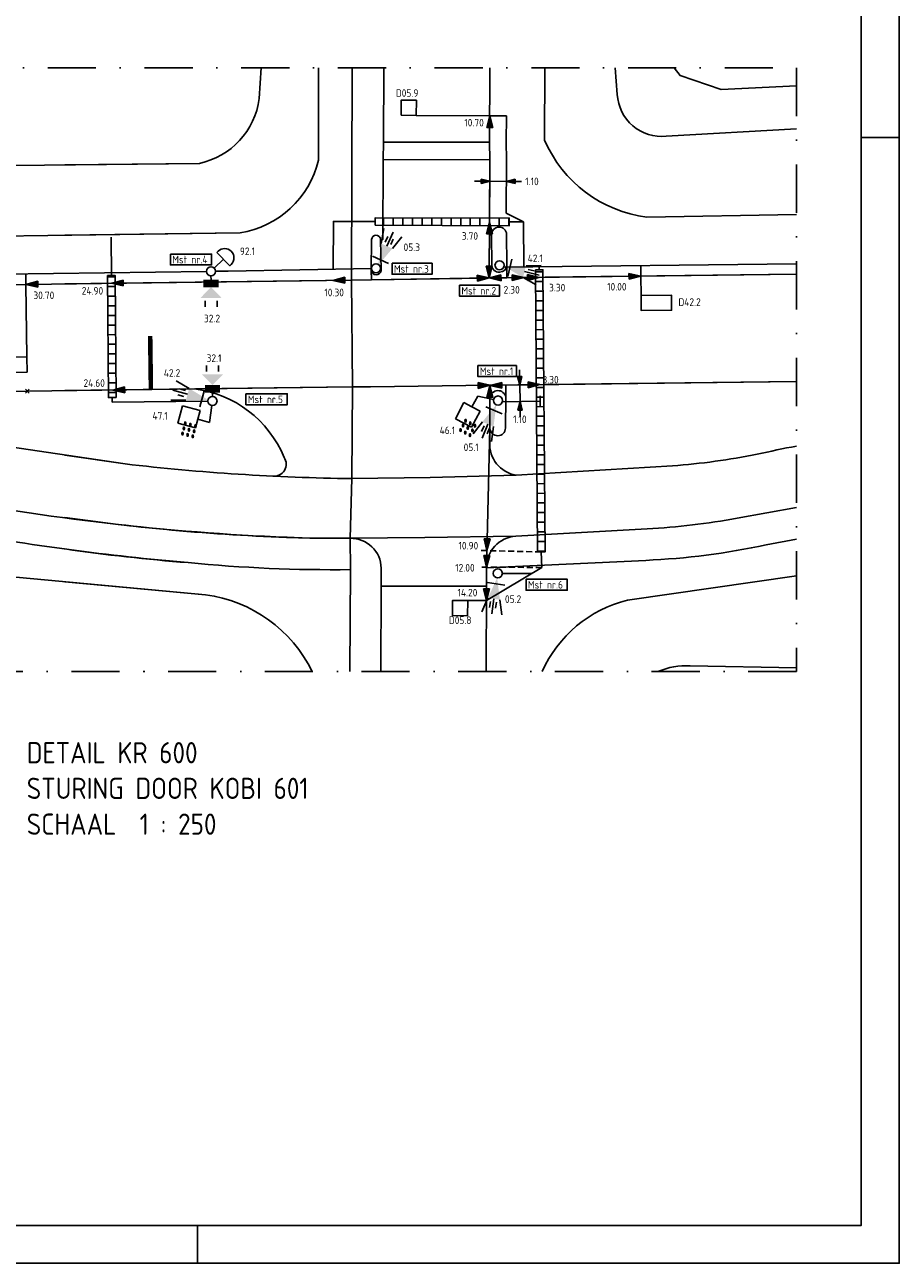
# Model space of a CAD drawing. Extents: x 139749 to 140590, y 484588 to 485182.
# Tile 7 of 10: x 140360 to 140590, y 484588 to 484915. Entities that reach past the tile are written whole.
import ezdxf
from ezdxf.enums import TextEntityAlignment as Align

# ---------------------------------------------------------------- set-up
doc = ezdxf.new("R2010")
doc.units = 0
doc.header["$LTSCALE"] = 0.5
doc.header["$PDMODE"] = 3
doc.header["$PDSIZE"] = 0.5
doc.linetypes.add('DASHDOTX2', pattern=[50.8, 25.4, -12.7, 0, -12.7])
doc.linetypes.add('HIDDEN2', pattern=[4.7625, 3.175, -1.5875])
doc.layers.get('0').update_dxf_attribs({"linetype": 'CONTINUOUS'})
for name, color, linetype in [('01-CALQUE', 7, 'CONTINUOUS'), ('BUIS', 1, 'CONTINUOUS'), ('DETAIL-TEKST', 2, 'CONTINUOUS'), ('INST-T-CODE', 1, 'CONTINUOUS'), ('INSTALLATIE', 3, 'CONTINUOUS'), ('KABEL-1000', 3, 'CONTINUOUS'), ('KABEL-500', 3, 'CONTINUOUS'), ('LUS-T-CODE', 1, 'CONTINUOUS'), ('LUSSEN', 7, 'CONTINUOUS'), ('MAAT-T-CODE', 7, 'CONTINUOUS'), ('MAATVOERING', 7, 'CONTINUOUS'), ('MARKERING', 9, 'CONTINUOUS'), ('NODES', 111, 'CONTINUOUS'), ('ONDERGROND', 7, 'CONTINUOUS'), ('TOP-L-TOPO_OBJECTEN_LIJN', 7, 'CONTINUOUS'), ('TOP-L-TOPO_OBJECTEN_VLAK', 7, 'CONTINUOUS'), ('UITSLIJPER', 1, 'CONTINUOUS')]:
    doc.layers.add(name, color=color, linetype=linetype)
doc.styles.add('I020-1', font='ISO', dxfattribs={"height": 2})
doc.styles.add('I025-1', font='ISO', dxfattribs={"height": 2.5})
doc.styles.add('ISO', font='isocp.shx')

# ---------------------------------------------------------------- blocks, each defined once
blk = doc.blocks.new('NB_KAA1')
at = {"color": 1}
for p, q in [((831, 297), (841, 297)), ((656, 0), (656, 10))]:
    blk.add_line(p, q, dxfattribs=at)
blk.add_lwpolyline([(841, 594), (0, 594), (0, 0), (841, 0)], close=True, dxfattribs=at)
at = {"color": 5}
blk.add_lwpolyline([(831, 584), (25, 584), (25, 10), (831, 10)], close=True, dxfattribs=at)
at = {"color": 1, "style": 'ISO', "width": 0.8}
blk.add_attdef('PLOTDATUM', (23, 10), '', height=2, rotation=90, dxfattribs=at)
blk.add_attdef('FILENAAM', text='', height=2, dxfattribs=at).set_placement((831, 7), align=Align.RIGHT)
blk = doc.blocks.new('V_1X1')
blk.add_lwpolyline([(0.5, 0), (0.5, -1), (-0.5, -1), (-0.5, 0), (0.5, 0)])
at = {"layer": 'LUS-T-CODE', "style": 'ISO'}
blk.add_attdef('LUS', text='', height=1, rotation=270, dxfattribs=at).set_placement((-0.021, -2.415), align=Align.MIDDLE)
blk = doc.blocks.new('V_P2')
for p, q in [((0, 0), (0.78, 0.194)), ((0, 0), (0.78, 0.146)), ((0, 0), (0.78, 0.097)), ((0.78, 0.06), (0, 0)), ((0, 0), (0.78, 0.049)), ((0.78, 0.037), (0, 0)), ((0, 0), (0.78, 0)), ((0.78, -0.194), (0, 0)), ((0, 0), (0.78, -0.097)), ((0, 0), (0.78, -0.146)), ((0, 0), (0.78, -0.049)), ((0, 0), (0.78, 0)), ((0.78, -0.194), (0.78, 0.194))]:
    blk.add_line(p, q)
for points in [[(0.78, 0.181), (0, 0)], [(0, 0), (0.78, 0.171)], [(0.78, 0.159), (0, 0)], [(0.78, 0.135), (0, 0)], [(0, 0), (0.78, 0.121)], [(0.78, 0.11), (0, 0)], [(0.78, 0.085), (0, 0)], [(0, 0), (0.78, 0.073)], [(0, 0), (0.78, 0.026)], [(0.78, 0.012), (0, 0)], [(0.78, -0.181), (0, 0)], [(0, 0), (0.78, -0.171)], [(0.78, -0.159), (0, 0)], [(0.78, -0.135), (0, 0)], [(0, 0), (0.78, -0.121)], [(0.78, -0.11), (0, 0)], [(0, 0), (0.78, -0.073)], [(0.78, -0.037), (0, 0)], [(0, 0), (0.78, -0.026)], [(0.78, -0.06), (0, 0)], [(0.78, -0.085), (0, 0)], [(0.78, -0.012), (0, 0)]]:
    blk.add_lwpolyline(points)
blk = doc.blocks.new('V_MAST')
blk.add_circle((0, 0), 0.3)
blk = doc.blocks.new('V_3X20LNT_S')
for p, q in [((1.7, 0.4), (2.666, 0.659)), ((1.7, 0), (2.7, 0)), ((1.9, 0.2), (2.3, 0.2)), ((1.7, -0.4), (2.666, -0.659)), ((1.9, -0.2), (2.3, -0.2))]:
    blk.add_line(p, q)
blk.add_solid([(0.3, 0), (1.7, 0.4), (1.7, -0.4)])
at = {"layer": 'INSTALLATIE'}
blk.add_line((0.7, 0.58), (0.7, -0.58), dxfattribs=at)
at = {"layer": 'INST-T-CODE', "style": 'I020-1'}
blk.add_attdef('LNT', text='', height=1, dxfattribs=at).set_placement((4.129, 0), align=Align.MIDDLE)
blk = doc.blocks.new('V_PL')
at = {"layer": 'MAATVOERING'}
for points in [[(-1, 0), (0, 0)], [(-0.567, 0.142), (0, 0)], [(-0.567, -0.142), (-0.567, 0.142)], [(-0.567, 0.125), (0, 0)], [(-0.567, 0.107), (0, 0)], [(-0.567, 0.089), (0, 0)], [(-0.567, 0.072), (0, 0)], [(-0.567, 0.055), (0, 0)], [(-0.567, 0.037), (0, 0)], [(-0.567, 0.019), (0, 0)], [(-0.567, -0.125), (0, 0)], [(-0.567, -0.089), (0, 0)], [(-0.567, -0.055), (0, 0)], [(-0.567, -0.019), (0, 0)], [(-0.567, -0.142), (0, 0)], [(-0.567, -0.037), (0, 0)], [(-0.567, -0.072), (0, 0)], [(-0.567, -0.107), (0, 0)], [(0, 0), (-0.567, 0)]]:
    blk.add_lwpolyline(points, dxfattribs=at)
blk = doc.blocks.new('V_PR')
at = {"layer": 'MAATVOERING'}
for points in [[(0.567, 0.142), (0, 0)], [(0.567, 0.125), (0, 0)], [(0.567, 0.107), (0, 0)], [(0.567, 0.089), (0, 0)], [(0.567, 0.072), (0, 0)], [(0.567, 0.055), (0, 0)], [(0.567, 0.037), (0, 0)], [(0.567, 0.019), (0, 0)], [(0.567, -0.107), (0, 0)], [(0.567, -0.072), (0, 0)], [(0.567, -0.037), (0, 0)], [(0, 0), (0.567, 0)], [(0, 0), (1, 0)], [(0.567, -0.019), (0, 0)], [(0.567, -0.055), (0, 0)], [(0.567, -0.089), (0, 0)], [(0.567, -0.125), (0, 0)], [(0.567, -0.142), (0, 0)], [(0.567, 0.142), (0.567, -0.142)]]:
    blk.add_lwpolyline(points, dxfattribs=at)
blk = doc.blocks.new('V_2X1')
blk.add_lwpolyline([(0.5, 0), (0.5, -2), (-0.5, -2), (-0.5, 0), (0.5, 0)])
at = {"layer": 'LUS-T-CODE', "style": 'I020-1'}
blk.add_attdef('LUS', text='', height=1, rotation=270, dxfattribs=at).set_placement((-0.021, -3.354), align=Align.MIDDLE)
blk = doc.blocks.new('V_VGLNT')
for p, q in [((0.548, 0), (0.3, 0)), ((1.948, 0.4), (2.348, 0.4)), ((1.948, -0.4), (2.348, -0.4))]:
    blk.add_line(p, q)
for points in [[(0.548, 0.5), (1.048, 0.5), (0.548, -0.5), (1.048, -0.5)], [(1.048, 0), (1.748, 0.7), (1.748, -0.7)]]:
    blk.add_solid(points)
at = {"layer": 'INST-T-CODE', "style": 'I020-1'}
blk.add_attdef('INST', text='', height=1, dxfattribs=at).set_placement((4.115, -0.001), align=Align.MIDDLE)
blk = doc.blocks.new('V_BUSLNT')
for p, q in [((0.3, 0), (1.1, 0)), ((1.1, 0.6), (2.3, 0.6)), ((1.1, 0), (1.1, 0.6)), ((1.1, -0.6), (1.1, 0)), ((2.3, 0.6), (2.3, -0.6)), ((2.3, -0.6), (1.1, -0.6))]:
    blk.add_line(p, q)
at = {"color": 2, "style": 'I025-1'}
for tag, p in [('G', (1.35, 0.35)), ('D', (1.7, 0.35)), ('A', (2.05, 0.35)), ('F', (1.7, -0.35)), ('C', (2.05, -0.35)), ('I', (1.35, -0.35))]:
    blk.add_attdef(tag, text='', height=2.5, dxfattribs=at).set_placement(p, align=Align.MIDDLE)
at = {"layer": 'INST-T-CODE', "style": 'I020-1'}
blk.add_attdef('INST', text='', height=1, dxfattribs=at).set_placement((4.167, 0.003), align=Align.MIDDLE)
blk = doc.blocks.new('V_BEL')
blk.add_line((0.3, 0), (1.15, 0))
blk.add_lwpolyline([(1.15, 0.612), (1.272, 0.612, -1), (1.272, -0.612), (1.15, -0.612), (1.15, 0.612)], format="xyb")
at = {"layer": 'INST-T-CODE', "style": 'I020-1'}
blk.add_attdef('INST', text='', height=1, dxfattribs=at).set_placement((3.529, -0.001), align=Align.MIDDLE)

msp = doc.modelspace()

# ---------------------------------------------------------------- hatches: boundary and pattern name
at = {"layer": 'BUIS'}
h = msp.add_hatch(dxfattribs=at)
h.set_pattern_fill('LINE', color=256, scale=0.8, angle=269.81, style=0)
h.set_pattern_definition([(269.81, (-420746.048, -1455192.713), (2.5399860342, -0.0084229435), [])])
h.paths.add_polyline_path([(140452.23, 484862.11), (140487.55, 484862), (140487.56, 484864), (140452.24, 484864.11)])
h = msp.add_hatch(dxfattribs=at)
h.set_pattern_fill('LINE', color=256, scale=0.8, angle=0.4, style=0)
h.set_pattern_definition([(0.4, (-420805.643, -1455193.4806), (-0.017732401, 2.539938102), [])])
h.paths.add_polyline_path([(140383.88, 484816.66), (140383.66, 484848.84), (140381.66, 484848.83), (140381.88, 484816.64)])
h = msp.add_hatch(dxfattribs=at)
h.set_pattern_fill('LINE', color=256, scale=0.8, angle=0.4385, style=0)
h.set_pattern_definition([(0.43846061, (-420746.048, -1455192.713), (-0.0194373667, 2.5399256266), [])])
h.paths.add_polyline_path([(140494.45, 484850.37), (140495.02, 484775.92), (140497.02, 484775.93), (140496.45, 484850.38)])

# ---------------------------------------------------------------- linework, layer by layer
for points in [[(140452.23, 484862.11), (140487.55, 484862), (140487.56, 484864), (140452.24, 484864.11)], [(140383.88, 484816.66), (140383.66, 484848.84), (140381.66, 484848.83), (140381.88, 484816.64)], [(140494.45, 484850.37), (140495.02, 484775.92), (140497.02, 484775.93), (140496.45, 484850.38)]]:
    msp.add_lwpolyline(points, close=True, dxfattribs=at)
at = {"layer": 'INSTALLATIE'}
for p, q in [((140479.24, 484817.02), (140483.44, 484816.13)), ((140495.74, 484814.23), (140495.71, 484817.11)), ((140408.52, 484810.12), (140409.14, 484814.57))]:
    msp.add_line(p, q, dxfattribs=at)
at = {"layer": 'INSTALLATIE', "color": 6}
for points in [[(140398.22, 484854.54), (140409.09, 484854.54), (140409.09, 484851.64), (140398.22, 484851.64)], [(140456.67, 484852.09), (140467.23, 484852.09), (140467.23, 484849.18), (140456.67, 484849.18)], [(140474.45, 484846.31), (140484.95, 484846.31), (140484.95, 484843.41), (140474.45, 484843.41)], [(140479.31, 484825.08), (140489.45, 484825.08), (140489.45, 484822.18), (140479.31, 484822.18)], [(140418.13, 484817.66), (140429.02, 484817.66), (140429.02, 484814.76), (140418.13, 484814.76)], [(140491.99, 484768.74), (140502.87, 484768.74), (140502.87, 484765.84), (140491.99, 484765.84)]]:
    msp.add_lwpolyline(points, close=True, dxfattribs=at)
at = {"layer": 'KABEL-1000'}
for p, q in [((140482.4, 484891.01), (140486.8, 484890.99)), ((140486.77, 484865.32), (140491.29, 484863.04)), ((140487.55, 484863), (140491.29, 484863.04)), ((140491.29, 484863.04), (140491.43, 484851.12)), ((140382.66, 484848.84), (140382.6, 484858.96)), ((140495.45, 484850.37), (140495.44, 484851.17)), ((140522.26, 484848.69), (140522.23, 484851.49)), ((140360.11, 484846.52), (140360.07, 484849.32)), ((140413.43, 484850.02), (140451.25, 484850.75)), ((140382.88, 484816.65), (140382.88, 484815.42))]:
    msp.add_line(p, q, dxfattribs=at)
at = {"layer": 'KABEL-1000', "flags": 128}
for points in [[(140486.8, 484890.99), (140486.77, 484884.12), (140486.85, 484879.39), (140486.77, 484865.32)], [(140486.08, 484851.06), (140563.3, 484851.98)], [(140340.39, 484849.06), (140407.71, 484849.95)], [(140410.11, 484849.98), (140413.43, 484850.02)], [(140495.73, 484815.67), (140485.77, 484815.55)]]:
    msp.add_lwpolyline(points, dxfattribs=at)
at = {"layer": 'KABEL-1000'}
msp.add_lwpolyline([(140496.02, 484775.92), (140496.18, 484771.86), (140481.54, 484763.08)], dxfattribs=at)
at = {"layer": 'KABEL-500'}
msp.add_line((140485.74, 484770.28), (140493.54, 484770.28), dxfattribs=at)
for points in [[(140441.09, 484850.55), (140441.2, 484863.12), (140452.23, 484863.11)], [(140408.1, 484815.75), (140382.88, 484815.42)]]:
    msp.add_lwpolyline(points, dxfattribs=at)
at = {"layer": 'LUSSEN'}
msp.add_lwpolyline([(140522.32, 484843.62), (140530.32, 484843.72), (140530.37, 484839.72), (140522.37, 484839.62), (140522.32, 484843.62)], dxfattribs=at)
at = {"layer": 'MAATVOERING'}
for p, q in [((140482.42, 484873.73), (140486.82, 484873.71)), ((140490.35, 484819.97), (140490.4, 484815.61))]:
    msp.add_line(p, q, dxfattribs=at)
at = {"layer": 'MAATVOERING', "linetype": 'HIDDEN2'}
for p, q in [((140496.02, 484775.92), (140479.68, 484776.33)), ((140496.18, 484771.86), (140479.57, 484771.89))]:
    msp.add_line(p, q, dxfattribs=at)
at = {"layer": 'MARKERING', "const_width": 1.2}
msp.add_lwpolyline([(140393.07, 484818.78), (140392.88, 484832.87)], dxfattribs=at)
at = {"layer": 'NODES'}
msp.add_point((140360.47, 484818.36), dxfattribs=at)
at = {"layer": 'ONDERGROND', "color": 2, "linetype": 'DASHDOTX2'}
msp.add_lwpolyline([(140340.39, 484903.62), (140563.3, 484903.62), (140563.3, 484744.35), (140340.39, 484744.35)], close=True, dxfattribs=at)
at = {"layer": 'ONDERGROND', "color": 6, "linetype": 'DASHDOTX2'}
msp.add_lwpolyline([(140340.39, 484903.62), (140563.3, 484903.62), (140563.3, 484744.35), (140340.39, 484744.35)], close=True, dxfattribs=at)
at = {"layer": 'ONDERGROND'}
for centre, radius, start, end in [((140401.01, 484789.79), 29.35, 22.1572, 83.0664), ((140425.56, 484799.09), 3.18, 263.7927, 33.8325)]:
    msp.add_arc(centre, radius, start, end, dxfattribs=at)
at = {"layer": 'TOP-L-TOPO_OBJECTEN_LIJN', "color": 7, "flags": 128}
for points in [[(140421.62, 484895.53), (140422.13, 484903.62)], [(140437.28, 484903.62), (140437.27, 484879.26)], [(140496.91, 484903.62), (140496.89, 484884.57)], [(140515.53, 484903.62), (140516.06, 484896.64)], [(140563.3, 484898.93), (140543.43, 484897.93), (140532.63, 484901.61), (140531.03, 484903.62)], [(140528.94, 484885.63), (140563.3, 484887.56)], [(140370.39, 484878.05), (140405.88, 484878.45)], [(140523.88, 484864.25), (140563.3, 484864.95)], [(140370.39, 484859.48), (140416.62, 484860.11)], [(140518.77, 484763.22), (140563.3, 484769.59)], [(140370.39, 484768.07), (140407.5, 484764.65)], [(140535.28, 484745.88), (140563.3, 484745.32)]]:
    msp.add_lwpolyline(points, dxfattribs=at)
at = {"layer": 'TOP-L-TOPO_OBJECTEN_LIJN', "flags": 128}
for points in [[(140421.62, 484895.53), (140422.13, 484903.62)], [(140437.28, 484903.62), (140437.27, 484879.26)], [(140496.91, 484903.62), (140496.89, 484884.57)], [(140515.53, 484903.62), (140516.06, 484896.64)], [(140563.3, 484898.93), (140543.43, 484897.93), (140532.63, 484901.61), (140531.03, 484903.62)], [(140528.94, 484885.63), (140563.3, 484887.56)], [(140340.39, 484877.71), (140405.88, 484878.45)], [(140523.88, 484864.25), (140563.3, 484864.95)], [(140340.39, 484859.07), (140416.62, 484860.11)], [(140340.39, 484770.84), (140407.5, 484764.65)], [(140518.77, 484763.22), (140563.3, 484769.59)], [(140535.28, 484745.88), (140563.3, 484745.32)]]:
    msp.add_lwpolyline(points, dxfattribs=at)
at = {"layer": 'TOP-L-TOPO_OBJECTEN_LIJN', "color": 7}
for centre, radius, start, end in [((140401.58, 484898.2), 20.22, 282.2865, 352.4041), ((140527.7, 484897.22), 11.66, 182.8425, 276.0811), ((140528.19, 484898.06), 34.08, 203.3222, 262.7344)]:
    msp.add_arc(centre, radius, start, end, dxfattribs=at)
at = {"layer": 'TOP-L-TOPO_OBJECTEN_LIJN'}
for centre, radius, start, end in [((140401.58, 484898.2), 20.22, 282.2865, 352.4041), ((140527.7, 484897.22), 11.66, 182.8425, 276.0811), ((140528.19, 484898.06), 34.08, 203.3222, 262.7344)]:
    msp.add_arc(centre, radius, start, end, dxfattribs=at)
at = {"layer": 'TOP-L-TOPO_OBJECTEN_LIJN', "color": 7, "extrusion": (0, 0, -1)}
for centre, radius, start, end in [((-140412.52, 484885.24), 25.46, 193.572, 260.7443), ((-140402.55, 484728.21), 36.78, 97.7453, 153.9621), ((-140526.72, 484730.83), 33.35, 23.9261, 76.2058), ((-140534.08, 484728.12), 17.8, 65.7734, 93.8535)]:
    msp.add_arc(centre, radius, start, end, dxfattribs=at)
at = {"layer": 'TOP-L-TOPO_OBJECTEN_LIJN', "extrusion": (0, 0, -1)}
for centre, radius, start, end in [((-140412.52, 484885.24), 25.46, 193.572, 260.7443), ((-140402.55, 484728.21), 36.78, 97.7453, 153.9621), ((-140526.72, 484730.83), 33.35, 23.9261, 76.2058), ((-140534.08, 484728.12), 17.8, 65.7734, 93.8535)]:
    msp.add_arc(centre, radius, start, end, dxfattribs=at)
at = {"layer": 'TOP-L-TOPO_OBJECTEN_VLAK'}
for p, q in [((140445.94, 484847.65), (140446.27, 484819.47)), ((140486.68, 484816.74), (140486.7, 484819.92)), ((140446.04, 484795.28), (140445.63, 484779.54)), ((140445.63, 484779.54), (140445.7, 484771.26))]:
    msp.add_line(p, q, dxfattribs=at)
at = {"layer": 'TOP-L-TOPO_OBJECTEN_VLAK', "color": 7}
msp.add_line((140486.68, 484816.74), (140486.7, 484819.92), dxfattribs=at)
at = {"layer": 'TOP-L-TOPO_OBJECTEN_VLAK', "color": 7, "flags": 128}
for points in [[(140445.94, 484847.65), (140446.15, 484903.62)], [(140454.53, 484903.62), (140454.44, 484884.07)], [(140482.46, 484903.62), (140482.37, 484884.09)], [(140454.44, 484884.07), (140454.29, 484879.44)], [(140482.37, 484884.09), (140454.44, 484884.07)], [(140482.37, 484884.09), (140482.45, 484879.37)], [(140454.29, 484879.44), (140454.22, 484858.36), (140453.63, 484858.35)], [(140454.29, 484879.44), (140482.45, 484879.37)], [(140482.45, 484879.37), (140482.33, 484859.61), (140482.88, 484859.64)], [(140451.14, 484850.27), (140451.25, 484858.39)], [(140453.63, 484858.42), (140453.63, 484858.35)], [(140453.63, 484858.35), (140453.83, 484850.24)], [(140482.94, 484851.56), (140482.88, 484859.64)], [(140486.86, 484859.75), (140486.92, 484851.69)], [(140486.92, 484851.69), (140486.92, 484848.29)], [(140445.94, 484847.65), (140451.22, 484847.74)], [(140451.22, 484847.74), (140451.14, 484850.27)], [(140451.22, 484847.74), (140486.92, 484848.29)], [(140486.92, 484848.29), (140563.3, 484849.19)], [(140370.39, 484846.66), (140445.94, 484847.65)], [(140370.39, 484818.49), (140446.27, 484819.47)], [(140446.27, 484819.47), (140446.04, 484795.28)], [(140446.27, 484819.47), (140451.01, 484819.52)], [(140563.3, 484820.88), (140486.7, 484819.92)], [(140482.48, 484808.51), (140482.47, 484816.52)], [(140486.68, 484816.74), (140486.55, 484808.59)], [(140482.48, 484808.51), (140482.47, 484804.95)], [(140386.29, 484799.16), (140370.39, 484801.5)], [(140466.75, 484795.6), (140446.04, 484795.28)], [(140489.41, 484796.21), (140466.75, 484795.6)], [(140530.62, 484798.66), (140489.41, 484796.21)], [(140547.7, 484784.83), (140563.3, 484787.66)], [(140434.94, 484779.58), (140445.63, 484779.54)], [(140465.3, 484779.7), (140445.63, 484779.54)], [(140489.28, 484780.06), (140465.3, 484779.7)], [(140489.28, 484780.06), (140523.9, 484782.02)], [(140563.3, 484779.3), (140555.29, 484777.82)], [(140523.55, 484773.71), (140481.56, 484771.7)], [(140445.52, 484744.35), (140445.7, 484771.26)], [(140453.78, 484771.66), (140453.81, 484766.94)], [(140481.56, 484766.9), (140481.56, 484771.7)], [(140453.81, 484766.94), (140453.7, 484744.35)], [(140481.56, 484766.9), (140453.81, 484766.94)], [(140481.46, 484744.35), (140481.56, 484766.9)]]:
    msp.add_lwpolyline(points, dxfattribs=at)
at = {"layer": 'TOP-L-TOPO_OBJECTEN_VLAK', "flags": 128}
for points in [[(140445.94, 484847.65), (140446.15, 484903.62)], [(140454.53, 484903.62), (140454.44, 484884.07)], [(140482.46, 484903.62), (140482.37, 484884.09), (140482.45, 484879.37), (140482.26, 484848.22)], [(140454.44, 484884.07), (140454.29, 484879.44)], [(140482.37, 484884.09), (140454.44, 484884.07)], [(140454.29, 484879.44), (140454.22, 484858.36), (140453.63, 484858.35)], [(140454.29, 484879.44), (140482.45, 484879.37)], [(140451.14, 484850.27), (140451.25, 484858.39)], [(140453.63, 484858.42), (140453.63, 484858.35)], [(140453.63, 484858.35), (140453.83, 484850.24)], [(140482.33, 484859.61), (140482.88, 484859.64)], [(140482.94, 484851.56), (140482.88, 484859.64)], [(140486.86, 484859.75), (140486.92, 484851.69)], [(140486.92, 484851.69), (140486.92, 484848.29)], [(140340.39, 484846.26), (140445.94, 484847.65), (140451.22, 484847.74), (140482.26, 484848.22)], [(140451.22, 484847.74), (140451.14, 484850.27)], [(140482.26, 484848.22), (140563.3, 484849.18)], [(140340.39, 484818.1), (140446.27, 484819.47), (140451.01, 484819.52), (140482.46, 484819.91)], [(140446.27, 484819.47), (140446.04, 484795.28)], [(140481.46, 484744.35), (140481.56, 484766.9), (140481.56, 484771.7), (140482.48, 484808.51), (140482.46, 484819.87)], [(140563.3, 484820.9), (140482.46, 484819.91)], [(140486.68, 484816.74), (140486.55, 484808.59)], [(140386.29, 484799.16), (140340.39, 484805.92)], [(140466.75, 484795.6), (140446.04, 484795.28)], [(140489.41, 484796.21), (140466.75, 484795.6)], [(140530.62, 484798.66), (140489.41, 484796.21)], [(140547.7, 484784.83), (140563.3, 484787.66)], [(140434.94, 484779.58), (140445.63, 484779.54)], [(140465.3, 484779.7), (140445.63, 484779.54)], [(140489.28, 484780.06), (140465.3, 484779.7)], [(140489.28, 484780.06), (140523.9, 484782.02)], [(140563.3, 484779.3), (140555.29, 484777.82)], [(140523.55, 484773.71), (140481.56, 484771.7)], [(140445.52, 484744.35), (140445.7, 484771.26)], [(140453.78, 484771.66), (140453.81, 484766.94)], [(140453.81, 484766.94), (140453.7, 484744.35)], [(140481.56, 484766.9), (140453.81, 484766.94)]]:
    msp.add_lwpolyline(points, dxfattribs=at)
at = {"layer": 'TOP-L-TOPO_OBJECTEN_VLAK', "color": 7, "extrusion": (0, 0, -1)}
for centre, radius, start, end in [((-140484.87, 484859.64), 1.99, 359.9833, 176.9017), ((-140452.44, 484858.29), 1.19, 5.0628, 173.3939), ((-140484.93, 484851.72), 2, 180.8754, 355.5591), ((-140452.48, 484850.44), 1.36, 188.8319, 352.7004), ((-140484.59, 484816.38), 2.12, 3.7346, 170.1712), ((-140484.52, 484808.63), 2.04, 181.002, 356.6321), ((-140453.57, 485374.37), 579.13, 270.74484, 276.67096), ((-140517.48, 484976.31), 178.14, 258.5108, 265.7693), ((-140445.79, 484771.54), 8, 88.8422, 179.1241), ((-140489.71, 484771.92), 8.15, 358.4531, 86.9609), ((-140442.24, 485275.98), 504.41, 274.4778, 278.1885), ((-140515.21, 484962.98), 189.45, 257.7873, 267.4777), ((-140441.25, 485164.89), 393.65, 269.3533, 275.5975)]:
    msp.add_arc(centre, radius, start, end, dxfattribs=at)
at = {"layer": 'TOP-L-TOPO_OBJECTEN_VLAK', "extrusion": (0, 0, -1)}
for centre, radius, start, end in [((-140484.87, 484859.64), 1.99, 359.9833, 176.9017), ((-140452.44, 484858.29), 1.19, 5.0628, 173.3939), ((-140484.93, 484851.72), 2, 180.8754, 355.5591), ((-140452.48, 484850.44), 1.36, 188.8319, 352.7004), ((-140484.59, 484816.38), 2.12, 3.7346, 170.1712), ((-140484.52, 484808.63), 2.04, 181.002, 356.6321), ((-140453.57, 485374.37), 579.13, 270.74484, 276.67096), ((-140517.48, 484976.31), 178.14, 258.5108, 265.7693), ((-140460.18, 485439.29), 668.64, 274.91822, 280.32037), ((-140445.79, 484771.54), 8, 88.8422, 179.1241), ((-140489.71, 484771.92), 8.15, 358.4531, 86.9609), ((-140515.21, 484962.98), 189.45, 257.7873, 267.4777), ((-140441.25, 485164.89), 393.65, 269.3533, 275.5975)]:
    msp.add_arc(centre, radius, start, end, dxfattribs=at)
at = {"layer": 'TOP-L-TOPO_OBJECTEN_VLAK', "color": 7}
for centre, radius, start, end in [((140490.55, 484804.24), 8.11, 174.9535, 261.917), ((140676.71, 484226.74), 588.17, 101.1179, 102.14584), ((140448.83, 485329.8), 550.39, 261.8068, 268.5538), ((140511.89, 484985.78), 204.12, 273.3728, 280.1038)]:
    msp.add_arc(centre, radius, start, end, dxfattribs=at)
at = {"layer": 'TOP-L-TOPO_OBJECTEN_VLAK'}
for centre, radius, start, end in [((140490.55, 484804.24), 8.11, 174.9535, 261.917), ((140676.71, 484226.74), 588.17, 101.1179, 102.14584), ((140453.78, 485401.98), 622.68, 259.5079, 268.2659), ((140511.89, 484985.78), 204.12, 273.3728, 280.1038)]:
    msp.add_arc(centre, radius, start, end, dxfattribs=at)
at = {"layer": 'UITSLIJPER'}
for p, q in [((140482.4, 484891.01), (140463.06, 484891.11)), ((140522.26, 484848.69), (140522.32, 484843.62)), ((140360.11, 484846.52), (140360.35, 484827.39)), ((140481.54, 484763.08), (140476.6, 484763.11))]:
    msp.add_line(p, q, dxfattribs=at)

# ---------------------------------------------------------------- block references
at = {"layer": '01-CALQUE'}
msp.add_blockref('NB_KAA1', (139749.39, 484588.26), dxfattribs=at)
at = {"layer": 'INSTALLATIE'}
ref = msp.add_blockref('V_3X20LNT_S', (140452.48, 484850.44), dxfattribs=dict(at, xscale=4, yscale=4, zscale=4, rotation=65.7156977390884))
ref.add_attrib('LNT', '05.3', dxfattribs={"layer": 'INST-T-CODE', "height": 2, "style": 'I020-1'}).set_placement((140461.86, 484856.33), align=Align.MIDDLE)
ref = msp.add_blockref('V_BEL', (140408.91, 484849.96), dxfattribs=dict(at, xscale=4, yscale=4, zscale=4, rotation=44.60777771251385))
ref.add_attrib('INST', '92.1', dxfattribs={"layer": 'INST-T-CODE', "height": 2, "style": 'I020-1'}).set_placement((140418.52, 484855.26), align=Align.MIDDLE)
ref = msp.add_blockref('V_3X20LNT_S', (140485, 484851.58), dxfattribs=dict(at, xscale=4, yscale=4, zscale=4, rotation=345.795317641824))
ref.add_attrib('LNT', '42.1', dxfattribs={"layer": 'INST-T-CODE', "height": 2, "style": 'I020-1'}).set_placement((140494.43, 484853.4), align=Align.MIDDLE)
at = {"layer": 'INSTALLATIE', "xscale": 4, "yscale": 4, "zscale": 4}
for p in [(140408.91, 484849.96), (140452.45, 484850.77), (140485, 484851.58), (140409.3, 484815.76), (140484.61, 484815.88), (140484.54, 484770.28)]:
    msp.add_blockref('V_MAST', p, dxfattribs=at)
at = {"layer": 'INSTALLATIE'}
ref = msp.add_blockref('V_VGLNT', (140408.91, 484849.96), dxfattribs=dict(at, xscale=4, yscale=4, zscale=4, rotation=270.1992307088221))
ref.add_attrib('INST', '32.2', dxfattribs={"layer": 'INST-T-CODE', "height": 2, "style": 'I020-1'}).set_placement((140409.19, 484837.53), align=Align.MIDDLE)
ref = msp.add_blockref('V_VGLNT', (140409.3, 484815.76), dxfattribs=dict(at, xscale=4, yscale=4, zscale=4, rotation=89.99150127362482))
ref.add_attrib('INST', '32.1', dxfattribs={"layer": 'INST-T-CODE', "height": 2, "style": 'I020-1'}).set_placement((140409.72, 484827.07), align=Align.MIDDLE)
ref = msp.add_blockref('V_3X20LNT_S', (140409.3, 484815.76), dxfattribs=dict(at, xscale=3.999999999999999, yscale=3.999999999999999, zscale=3.999999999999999, rotation=164.9018598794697))
ref.add_attrib('LNT', '42.2', dxfattribs={"layer": 'INST-T-CODE', "height": 2, "style": 'I020-1'}).set_placement((140398.64, 484823.14), align=Align.MIDDLE)
ref = msp.add_blockref('V_BUSLNT', (140479.8, 484818.08), dxfattribs=dict(at, xscale=4, yscale=4, zscale=4, rotation=242.035512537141))
ref.add_attrib('INST', '46.1', dxfattribs={"layer": 'INST-T-CODE', "height": 2, "style": 'I020-1'}).set_placement((140471.25, 484808.03), align=Align.MIDDLE)
ref.add_attrib('A', '.', dxfattribs={"layer": '0', "color": 2, "height": 8, "style": 'I025-1'}).set_placement((140477.2, 484810.18), align=Align.MIDDLE)
ref.add_attrib('B', '.', dxfattribs={"layer": '0', "color": 2, "height": 8, "style": 'I025-1'}).set_placement((140475.96, 484810.84), align=Align.MIDDLE)
ref.add_attrib('C', '.', dxfattribs={"layer": '0', "color": 2, "height": 8, "style": 'I025-1'}).set_placement((140474.72, 484811.5), align=Align.MIDDLE)
ref.add_attrib('D', '.', dxfattribs={"layer": '0', "color": 2, "height": 8, "style": 'I025-1'}).set_placement((140477.85, 484811.42), align=Align.MIDDLE)
ref.add_attrib('E', '.', dxfattribs={"layer": '0', "color": 2, "height": 8, "style": 'I025-1'}).set_placement((140476.62, 484812.08), align=Align.MIDDLE)
ref.add_attrib('F', '.', dxfattribs={"layer": '0', "color": 2, "height": 8, "style": 'I025-1'}).set_placement((140475.38, 484812.73), align=Align.MIDDLE)
ref.add_attrib('G', '.', dxfattribs={"layer": '0', "color": 2, "height": 8, "style": 'I025-1'}).set_placement((140478.51, 484812.66), align=Align.MIDDLE)
ref.add_attrib('H', '.', dxfattribs={"layer": '0', "color": 2, "height": 8, "style": 'I025-1'}).set_placement((140477.27, 484813.31), align=Align.MIDDLE)
ref.add_attrib('I', '.', dxfattribs={"layer": '0', "color": 2, "height": 8, "style": 'I025-1'}).set_placement((140476.04, 484813.97), align=Align.MIDDLE)
ref = msp.add_blockref('V_3X20LNT_S', (140484.61, 484815.88), dxfattribs=dict(at, xscale=4, yscale=4, zscale=4, rotation=247.005253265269))
ref.add_attrib('LNT', '05.1', dxfattribs={"layer": 'INST-T-CODE', "height": 2, "style": 'I020-1'}).set_placement((140477.52, 484803.55), align=Align.MIDDLE)
ref = msp.add_blockref('V_BUSLNT', (140409.68, 484809.81), dxfattribs=dict(at, xscale=4, yscale=4, zscale=4, rotation=164.9018598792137))
ref.add_attrib('INST', '47.1', dxfattribs={"layer": 'INST-T-CODE', "height": 2, "style": 'I020-1'}).set_placement((140395.49, 484811.84), align=Align.MIDDLE)
ref.add_attrib('A', '.', dxfattribs={"layer": '0', "color": 2, "height": 8, "style": 'I025-1'}).set_placement((140401.4, 484810.59), align=Align.MIDDLE)
ref.add_attrib('B', '.', dxfattribs={"layer": '0', "color": 2, "height": 8, "style": 'I025-1'}).set_placement((140401.76, 484811.94), align=Align.MIDDLE)
ref.add_attrib('C', '.', dxfattribs={"layer": '0', "color": 2, "height": 8, "style": 'I025-1'}).set_placement((140402.12, 484813.3), align=Align.MIDDLE)
ref.add_attrib('D', '.', dxfattribs={"layer": '0', "color": 2, "height": 8, "style": 'I025-1'}).set_placement((140402.75, 484810.23), align=Align.MIDDLE)
ref.add_attrib('E', '.', dxfattribs={"layer": '0', "color": 2, "height": 8, "style": 'I025-1'}).set_placement((140403.11, 484811.58), align=Align.MIDDLE)
ref.add_attrib('F', '.', dxfattribs={"layer": '0', "color": 2, "height": 8, "style": 'I025-1'}).set_placement((140403.48, 484812.93), align=Align.MIDDLE)
ref.add_attrib('G', '.', dxfattribs={"layer": '0', "color": 2, "height": 8, "style": 'I025-1'}).set_placement((140404.1, 484809.86), align=Align.MIDDLE)
ref.add_attrib('H', '.', dxfattribs={"layer": '0', "color": 2, "height": 8, "style": 'I025-1'}).set_placement((140404.46, 484811.21), align=Align.MIDDLE)
ref.add_attrib('I', '.', dxfattribs={"layer": '0', "color": 2, "height": 8, "style": 'I025-1'}).set_placement((140404.83, 484812.57), align=Align.MIDDLE)
ref = msp.add_blockref('V_3X20LNT_S', (140484.54, 484770.28), dxfattribs=dict(at, xscale=3.999999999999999, yscale=3.999999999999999, zscale=3.999999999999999, rotation=261.4604283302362))
ref.add_attrib('LNT', '05.2', dxfattribs={"layer": 'INST-T-CODE', "height": 2, "style": 'I020-1'}).set_placement((140488.57, 484763.48), align=Align.MIDDLE)
at = {"layer": 'LUSSEN'}
ref = msp.add_blockref('V_1X1', (140461.06, 484891.12), dxfattribs=dict(at, xscale=4, yscale=4, zscale=4, rotation=179.7235735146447))
ref.add_attrib('LUS', 'D05.9', dxfattribs={"layer": 'LUS-T-CODE', "height": 2, "style": 'ISO'}).set_placement((140460.63, 484897.01), align=Align.MIDDLE)
ref = msp.add_blockref('V_2X1', (140360.38, 484825.39), dxfattribs=dict(at, xscale=4, yscale=4, zscale=4, rotation=270.738013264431))
ref.add_attrib('LUS', 'D48.2', dxfattribs={"layer": 'LUS-T-CODE', "height": 2, "style": 'I020-1'}).set_placement((140347.57, 484825.22), align=Align.MIDDLE)
ref = msp.add_blockref('V_1X1', (140474.6, 484763.12), dxfattribs=dict(at, xscale=3.999999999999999, yscale=3.999999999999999, zscale=3.999999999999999, rotation=359.706434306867))
ref.add_attrib('LUS', 'D05.8', dxfattribs={"layer": 'LUS-T-CODE', "height": 2, "style": 'ISO'}).set_placement((140474.62, 484757.92), align=Align.MIDDLE)
at = {"layer": 'MAATVOERING'}
ref = msp.add_blockref('V_P2', (140482.4, 484891.01), dxfattribs=dict(at, xscale=4, yscale=4, zscale=4, rotation=270.3446877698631))
ref.add_attrib('MAAT', '10.70', dxfattribs={"layer": 'MAAT-T-CODE', "height": 2, "style": 'I020-1'}).set_placement((140478.28, 484889.2), align=Align.MIDDLE)
for name, p, xscale, yscale, zscale, rotation in [('V_PL', (140482.42, 484873.73), 3.999999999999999, 3.999999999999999, 3.999999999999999, 359.6465309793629), ('V_P2', (140482.26, 484848.22), 4, 4, 4, 89.64653097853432), ('V_P2', (140482.26, 484848.22), 4, 4, 4, 180.712481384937), ('V_P2', (140482.26, 484848.22), 4, 4, 4, 0.6825316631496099), ('V_PL', (140490.35, 484819.97), 4, 4, 4, 270.7031058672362), ('V_P2', (140482.46, 484819.91), 4, 4, 4, 180.712481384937), ('V_P2', (140482.46, 484819.91), 3.999999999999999, 3.999999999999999, 3.999999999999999, 270.1144197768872), ('V_P2', (140482.46, 484819.87), 4, 4, 4, 0.6617207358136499)]:
    msp.add_blockref(name, p, dxfattribs=dict(at, xscale=xscale, yscale=yscale, zscale=zscale, rotation=rotation))
ref = msp.add_blockref('V_PR', (140486.82, 484873.71), dxfattribs=dict(at, xscale=3.999999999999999, yscale=3.999999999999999, zscale=3.999999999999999, rotation=359.6465309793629))
ref.add_attrib('MAAT', '1.10', dxfattribs={"layer": 'MAAT-T-CODE', "height": 2, "style": 'I020-1'}).set_placement((140493.55, 484873.69), align=Align.MIDDLE)
ref = msp.add_blockref('V_P2', (140482.35, 484863.01), dxfattribs=dict(at, xscale=4, yscale=4, zscale=4, rotation=269.6465309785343))
ref.add_attrib('MAAT', '3.70', dxfattribs={"layer": 'MAAT-T-CODE', "height": 2, "style": 'I020-1'}).set_placement((140477.19, 484859.3), align=Align.MIDDLE)
ref = msp.add_blockref('V_P2', (140441.07, 484847.59), dxfattribs=dict(at, xscale=4, yscale=4, zscale=4, rotation=0.6825316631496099))
ref.add_attrib('MAAT', '10.30', dxfattribs={"layer": 'MAAT-T-CODE', "height": 2, "style": 'I020-1'}).set_placement((140441.39, 484844.39), align=Align.MIDDLE)
ref = msp.add_blockref('V_P2', (140491.46, 484848.32), dxfattribs=dict(at, xscale=4, yscale=4, zscale=4, rotation=180.6825316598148))
ref.add_attrib('MAAT', '2.30', dxfattribs={"layer": 'MAAT-T-CODE', "height": 2, "style": 'I020-1'}).set_placement((140488.2, 484845.1), align=Align.MIDDLE)
ref = msp.add_blockref('V_P2', (140495.46, 484848.37), dxfattribs=dict(at, xscale=4, yscale=4, zscale=4, rotation=180.6825316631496))
ref.add_attrib('MAAT', '3.30', dxfattribs={"layer": 'MAAT-T-CODE', "height": 2, "style": 'I020-1'}).set_placement((140500.2, 484845.68), align=Align.MIDDLE)
ref = msp.add_blockref('V_P2', (140522.26, 484848.69), dxfattribs=dict(at, xscale=3.999999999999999, yscale=3.999999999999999, zscale=3.999999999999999, rotation=180.549907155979))
ref.add_attrib('MAAT', '10.00', dxfattribs={"layer": 'MAAT-T-CODE', "height": 2, "style": 'I020-1'}).set_placement((140515.93, 484845.9), align=Align.MIDDLE)
ref = msp.add_blockref('V_P2', (140360.11, 484846.52), dxfattribs=dict(at, xscale=4, yscale=4, zscale=4, rotation=0.755359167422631))
ref.add_attrib('MAAT', '30.70', dxfattribs={"layer": 'MAAT-T-CODE', "height": 2, "style": 'I020-1'}).set_placement((140364.84, 484843.65), align=Align.MIDDLE)
ref = msp.add_blockref('V_P2', (140382.67, 484846.84), dxfattribs=dict(at, xscale=4, yscale=4, zscale=4, rotation=0.7816514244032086))
ref.add_attrib('MAAT', '24.90', dxfattribs={"layer": 'MAAT-T-CODE', "height": 2, "style": 'I020-1'}).set_placement((140377.66, 484844.83), align=Align.MIDDLE)
ref = msp.add_blockref('V_P2', (140383.03, 484818.65), dxfattribs=dict(at, xscale=4, yscale=4, zscale=4, rotation=0.7816514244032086))
ref.add_attrib('MAAT', '24.60', dxfattribs={"layer": 'MAAT-T-CODE', "height": 2, "style": 'I020-1'}).set_placement((140378.11, 484820.49), align=Align.MIDDLE)
ref = msp.add_blockref('V_P2', (140495.66, 484820.07), dxfattribs=dict(at, xscale=4, yscale=4, zscale=4, rotation=181.2427510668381))
ref.add_attrib('MAAT', '3.30', dxfattribs={"layer": 'MAAT-T-CODE', "height": 2, "style": 'I020-1'}).set_placement((140498.45, 484821.38), align=Align.MIDDLE)
ref = msp.add_blockref('V_PR', (140490.4, 484815.61), dxfattribs=dict(at, xscale=4, yscale=4, zscale=4, rotation=270.7031058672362))
ref.add_attrib('MAAT', '1.10', dxfattribs={"layer": 'MAAT-T-CODE', "height": 2, "style": 'I020-1'}).set_placement((140490.36, 484810.94), align=Align.MIDDLE)
ref = msp.add_blockref('V_P2', (140481.68, 484776.28), dxfattribs=dict(at, xscale=4, yscale=4, zscale=4, rotation=88.56786388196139))
ref.add_attrib('MAAT', '10.90', dxfattribs={"layer": 'MAAT-T-CODE', "height": 2, "style": 'I020-1'}).set_placement((140476.78, 484777.58), align=Align.MIDDLE)
ref = msp.add_blockref('V_P2', (140481.57, 484771.88), dxfattribs=dict(at, xscale=4, yscale=4, zscale=4, rotation=88.56786388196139))
ref.add_attrib('MAAT', '12.00', dxfattribs={"layer": 'MAAT-T-CODE', "height": 2, "style": 'I020-1'}).set_placement((140475.88, 484771.75), align=Align.MIDDLE)
ref = msp.add_blockref('V_P2', (140481.54, 484763.08), dxfattribs=dict(at, xscale=4, yscale=4, zscale=4, rotation=89.81049538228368))
ref.add_attrib('MAAT', '14.20', dxfattribs={"layer": 'MAAT-T-CODE', "height": 2, "style": 'I020-1'}).set_placement((140476.54, 484765.2), align=Align.MIDDLE)

# ---------------------------------------------------------------- texts
at = {"layer": 'DETAIL-TEKST', "color": 6, "style": 'ISO', "width": 0.96}
for s, p in [('DETAIL KR 600', (140360.33, 484720.16)), ('STURING DOOR KOBI 601', (140360.33, 484710.76)), ('SCHAAL  1 : 250', (140360.33, 484701.31))]:
    msp.add_text(s, height=5.6, rotation=360, dxfattribs=at).set_placement(p)
at = {"layer": 'INSTALLATIE', "color": 6, "style": 'I020-1'}
for s, p in [('Mst nr.4', (140398.71, 484852.07)), ('Mst nr.3', (140457.16, 484849.61)), ('Mst nr.2', (140474.94, 484843.84)), ('Mst nr.1', (140479.81, 484822.61)), ('Mst nr.5', (140418.63, 484815.19)), ('Mst nr.6', (140492.48, 484766.27))]:
    msp.add_text(s, height=2, dxfattribs=at).set_placement(p)
at = {"layer": 'LUS-T-CODE', "style": 'I020-1'}
msp.add_text('D42.2', height=2, dxfattribs=at).set_placement((140532.17, 484840.85))

doc.saveas('drawing.dxf')
